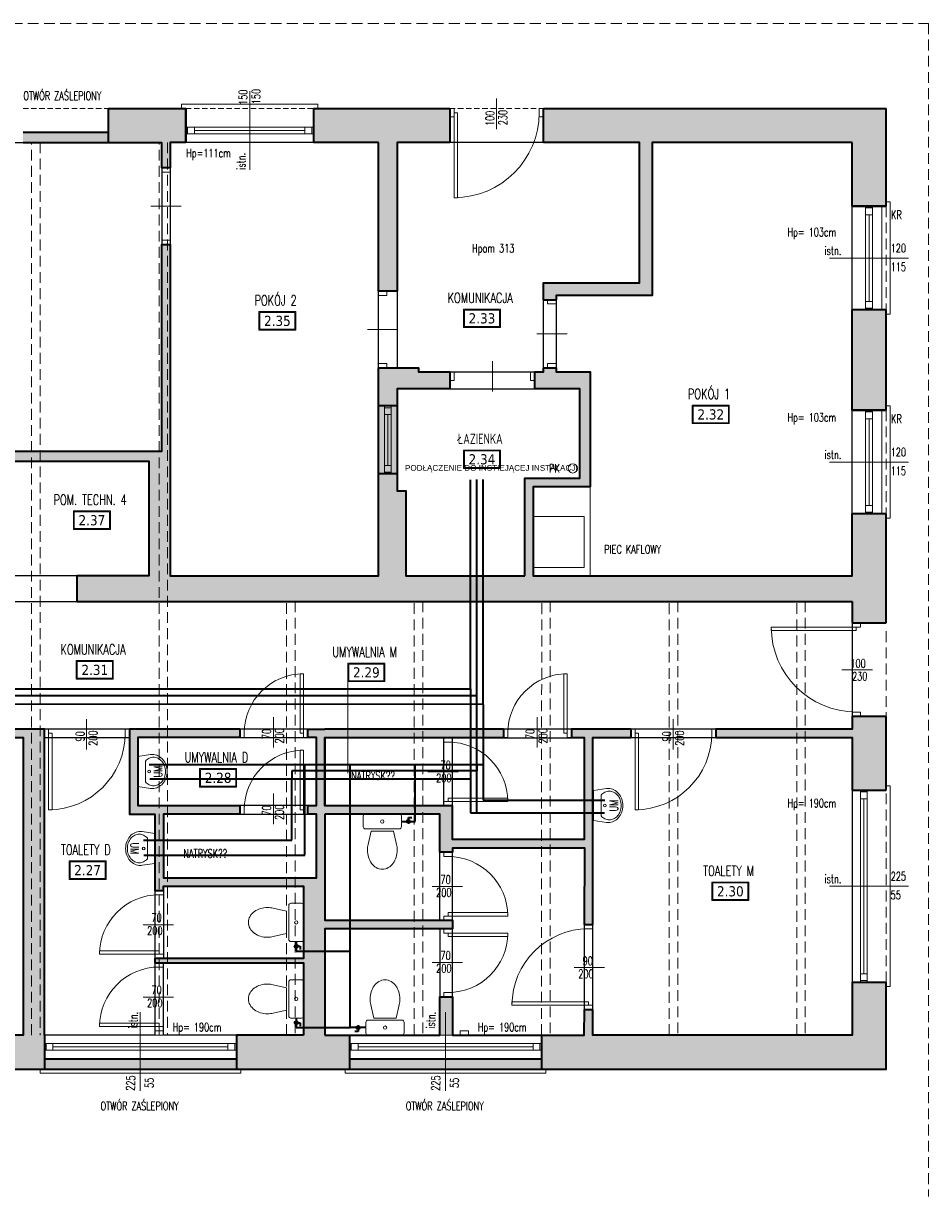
# Model space of a CAD drawing. Header units: millimetres. Extents: x 16698 to 93787, y -21104 to 39413.
# Tile 170 of 256: x 26634 to 27698, y 16840 to 18220. Entities that reach past the tile are written whole.
import ezdxf
from ezdxf.enums import TextEntityAlignment as Align

# ---------------------------------------------------------------- set-up
doc = ezdxf.new("R2010")
doc.units = ezdxf.units.MM
doc.linetypes.add('HIDDEN', pattern=[9.525, 6.35, -3.175])
for name, color, linetype, lineweight in [('!MODUS_ARMATURA', 6, 'Continuous', 9), ('!MODUS_HATCH_ŚCIANA', 254, 'Continuous', 9), ('__MODUS_ŚCIANY', 2, 'Continuous', 35), ('Cienka', 3, 'Continuous', 9), ('CYRKULACJA', 93, 'Continuous', 35), ('Drzwi', 1, 'Continuous', 15), ('Okna', 3, 'Continuous', 13), ('Opis', 8, 'Continuous', 13), ('Opis_pom', 9, 'Continuous', 18), ('Widok', 1, 'Continuous', 15), ('WODA CIEPŁA', 1, 'Continuous', 35), ('WODA ZIMNA', 5, 'Continuous', 35)]:
    doc.layers.add(name, color=color, linetype=linetype, lineweight=lineweight)
doc.styles.add('ARCHETYP', font='romans.shx', dxfattribs={"height": 15})
doc.styles.add('ARIAL', font='tahoma.ttf')
doc.styles.get("Standard").update_dxf_attribs({"font": 'arial.ttf'})
doc.styles.add('TXT', font='simplex.shx', dxfattribs={"width": 0.8})
doc.linetypes.add('FENCELINE1', pattern='A,6.35,-2.54,[133,ltypeshp.shx,S=2.54,R=0,X=-2.54,Y=0],-2.54,25.4', length=36.83)

# ---------------------------------------------------------------- blocks, each defined once
blk = doc.blocks.new('A$C578D6593')
for p, q in [((-26.4, 0), (-29.2, 18.8)), ((17.6, 0), (20.4, 18.8)), ((-26.4, 0), (17.6, 0)), ((-19.6, 11), (10.9, 11))]:
    blk.add_line(p, q)
blk.add_circle((-4.4, 16.5), 2)
for centre, radius, start, end in [((-7.7, 20), 22, 130.6955, 154.2825), ((-7.7, 21.5), 18, 130.6955, 154.2825), ((-5.7, 17.7), 25.1, 109.6071, 130.6955), ((-5.7, 19.2), 21.1, 109.6071, 130.6955), ((-4.4, 14), 29, 90, 109.6071), ((-4.4, 15.5), 25, 90, 109.6071), ((-4.4, 14), 29, 70.3929, 90), ((-4.4, 15.5), 25, 70.3929, 90), ((-3.1, 19.2), 21.1, 49.3045, 70.3929), ((-3.1, 17.7), 25.1, 49.3045, 70.3929), ((-1, 21.5), 18, 25.7175, 49.3045), ((-1, 20), 22, 25.7175, 49.3045), ((-10.8, 21.5), 18.6, 154.2825, 180), ((-10.8, 21.5), 18.6, 180, 188.4794), ((-10.8, 23), 14.6, 154.2825, 180), ((-10.8, 23), 14.6, 180, 205.7175), ((2.1, 23), 14.6, 0, 25.7175), ((2.1, 23), 14.6, 334.2825, 0), ((2.1, 21.5), 18.6, 0, 25.7175), ((2.1, 21.5), 18.6, 351.5206, 0), ((-7.7, 24.5), 18, 205.7175, 228.4823), ((-1, 24.5), 18, 311.5177, 334.2825)]:
    blk.add_arc(centre, radius, start, end)
blk = doc.blocks.new('A$C351F644B')
for p, q in [((-16.7, 35.7), (-13.1, 20)), ((16.7, 35.7), (13.1, 20)), ((-22.5, 2.5), (-22.5, 15)), ((-20, 17.5), (20, 17.5)), ((13.1, 20), (-13.1, 20)), ((22.5, 15), (22.5, 2.5)), ((20, 0), (-20, 0))]:
    blk.add_line(p, q)
blk.add_circle((0, 8.8), 1.96)
for centre, radius, start, end in [((6.1, 44.2), 23.3, 144.4623, 163.5183), ((2.3, 46.9), 18.7, 120.1094, 144.4623), ((0, 50.9), 14.1, 90, 120.1094), ((0, 50.9), 14.1, 59.8906, 90), ((-2.3, 46.9), 18.7, 35.5377, 59.8906), ((-6.1, 44.2), 23.3, 16.4817, 35.5377), ((11.9, 42.5), 29.4, 163.5183, 180), ((11.9, 42.5), 29.4, 180, 193.3326), ((-11.9, 42.5), 29.4, 0, 16.4817), ((-11.9, 42.5), 29.4, 346.6674, 0), ((-20, 15), 2.5, 90, 180), ((20, 15), 2.5, 0, 90), ((-20, 2.5), 2.5, 180, 270), ((20, 2.5), 2.5, 270, 0)]:
    blk.add_arc(centre, radius, start, end)

msp = doc.modelspace()

# ---------------------------------------------------------------- hatches: boundary and pattern name
at = {"layer": '!MODUS_HATCH_ŚCIANA', "ltscale": 2}
h = msp.add_hatch(color=8, dxfattribs=at)
h.dxf.hatch_style = 1
h.paths.add_polyline_path([(26824.68233, 18120.36372), (26733.18233, 18120.36372), (26733.18233, 18080.36372), (26796.18233, 18080.36372), (26796.18233, 18050.36372), (26806.18233, 18050.36372), (26806.18233, 18080.36372), (26824.68233, 18080.36372)])
h = msp.add_hatch(color=8, dxfattribs=at)
h.dxf.hatch_style = 1
h.paths.add_polyline_path([(27135.18233, 18120.36372), (26974.68233, 18120.36372), (26974.68233, 18080.36372), (27051.18233, 18080.36372), (27051.18233, 17905.36372), (27073.18233, 17905.36372), (27073.18233, 18080.36372), (27135.18233, 18080.36372)])
h = msp.add_hatch(color=8, dxfattribs=at)
h.dxf.hatch_style = 1
h.paths.add_polyline_path([(27648.18233, 18120.36372), (27245.18233, 18120.36372), (27245.18233, 18080.36372), (27358.18233, 18080.36372), (27358.18233, 17915.36372), (27245.18233, 17915.36372), (27245.18233, 17895.36372), (27260.18233, 17895.36372), (27260.18233, 17897.86372), (27260.18233, 17900.36372), (27373.18233, 17900.36372), (27373.18233, 18080.36372), (27608.18233, 18080.36372), (27608.18233, 18005.36372), (27648.18233, 18005.36372)])
h = msp.add_hatch(color=8, dxfattribs=at)
h.dxf.hatch_style = 1
h.paths.add_polyline_path([(26733.18233, 18092.36372), (26633.18233, 18092.36372), (26633.18233, 18080.36372), (26733.18233, 18080.36372)])
h = msp.add_hatch(color=8, dxfattribs=at)
h.dxf.hatch_style = 1
h.paths.add_polyline_path([(27648.18233, 17643.36372), (27608.18233, 17643.36372), (27608.18233, 17570.36372), (27233.18233, 17570.36372), (27233.18233, 17675.36372), (27300.18233, 17675.36372), (27300.18233, 17810.36372), (27260.18233, 17810.36372), (27260.18233, 17815.36372), (27245.18233, 17815.36372), (27245.18233, 17810.36372), (27235.18233, 17810.36372), (27235.18233, 17790.36372), (27288.18233, 17790.36372), (27288.18233, 17685.36372), (27223.18233, 17685.36372), (27223.18233, 17570.36372), (27083.18233, 17570.36372), (27083.18233, 17670.36372), (27073.18233, 17670.36372), (27073.18233, 17690.36372), (27051.18233, 17690.36372), (27051.18233, 17570.36372), (26806.18233, 17570.36372), (26806.18233, 17960.36372), (26796.18233, 17960.36372), (26796.18233, 17717.36372), (26570.18233, 17717.36372), (26570.18233, 17570.36372), (26453.18233, 17570.36372), (26453.18233, 17540.36372), (26606.18233, 17540.36372), (26606.18233, 17570.36372), (26585.18233, 17570.36372), (26585.18233, 17705.36372), (26781.18233, 17705.36372), (26781.18233, 17570.36372), (26696.18233, 17570.36372), (26696.18233, 17540.36372), (27608.18233, 17540.36372), (27608.18233, 17515.36372), (27648.18233, 17515.36372)])
h = msp.add_hatch(color=8, dxfattribs=at)
h.dxf.hatch_style = 1
h.paths.add_polyline_path([(27648.18233, 17883.36372), (27608.18233, 17883.36372), (27608.18233, 17765.36372), (27648.18233, 17765.36372)])
h = msp.add_hatch(color=8, dxfattribs=at)
h.dxf.hatch_style = 1
h.paths.add_polyline_path([(27135.18233, 17810.36372), (27098.18233, 17810.36372), (27098.18233, 17815.36372), (27051.18233, 17815.36372), (27051.18233, 17770.36372), (27073.18233, 17770.36372), (27073.18233, 17790.36372), (27135.18233, 17790.36372)])
h = msp.add_hatch(color=8, dxfattribs=at)
h.dxf.hatch_style = 1
h.paths.add_polyline_path([(27073.18233, 17770.36372), (27051.18233, 17770.36372), (27051.18233, 17690.36372), (27073.18233, 17690.36372)])
h = msp.add_hatch(color=8, dxfattribs=at)
h.dxf.hatch_style = 1
h.paths.add_polyline_path([(27648.18233, 17405.36372), (27608.18233, 17405.36372), (27608.18233, 17390.36372), (27448.18233, 17390.36372), (27448.18233, 17380.36372), (27608.18233, 17380.36372), (27608.18233, 17318.36372), (27648.18233, 17318.36372)])
h = msp.add_hatch(color=8, dxfattribs=at)
h.dxf.hatch_style = 1
h.paths.add_polyline_path([(26658.18233, 16990.36372), (26658.18233, 17390.36372), (26423.18233, 17390.36372), (26423.18233, 17380.36372), (26633.18233, 17380.36372), (26633.18233, 17030.36372), (26517.18233, 17030.36372), (26517.18233, 16990.36372)])
h.paths.add_polyline_path([(27243.09987, 17030.36372), (27243.09987, 16990.36372), (27648.18233, 16990.36372), (27648.18233, 17092.36372), (27608.18233, 17092.36372), (27608.18233, 17030.36372), (27303.18233, 17030.36372), (27303.20689, 17060.36372), (27293.32072, 17060.36372), (27293.18233, 17030.36372)])
h.paths.add_polyline_path([(27017.09987, 17030.34016), (27243.09987, 17030.36372), (27138.18233, 17030.36372), (27138.18233, 17075.36372), (27123.18233, 17075.36372), (27123.18233, 17030.36372), (26988.18233, 17030.36372), (26988.18233, 17155.36372), (27138.18233, 17155.36372), (27138.18233, 17165.36372), (26988.18233, 17165.36372), (26988.18233, 17290.36372), (27123.18233, 17290.36372), (27123.18233, 17245.36372), (27138.18233, 17245.36372), (27138.18233, 17250.362), (27294.05219, 17250.362), (27293.69634, 17160.36372), (27303.18233, 17160.36372), (27303.18233, 17380.36372), (27348.18233, 17380.36372), (27348.18233, 17390.36372), (27278.18233, 17390.36372), (27278.18233, 17380.36372), (27293.18233, 17380.36372), (27293.18233, 17260.362), (27138.18233, 17260.362), (27138.18233, 17300.0258), (26988.18233, 17300.0258), (26988.18233, 17380.36372), (27198.18233, 17380.36372), (27198.18233, 17390.36372), (26988.18233, 17390.36372), (26978.18233, 17390.36372), (26968.18233, 17390.36372), (26968.18233, 17380.36372), (26978.18233, 17380.36372), (26978.18233, 17300.36372), (26968.18233, 17300.36372), (26968.18233, 17290.36372), (26978.18233, 17290.36372), (26978.18233, 17215.36372), (26798.18233, 17215.36372), (26798.18233, 17290.36372), (26888.18233, 17290.36372), (26888.18233, 17300.36372), (26768.18233, 17300.36372), (26768.18233, 17380.36372), (26888.18233, 17380.36372), (26888.18233, 17390.36372), (26758.18233, 17390.36372), (26758.18233, 17290.36372), (26788.18233, 17290.36372), (26788.18233, 17200.36372), (26798.18233, 17200.36372), (26798.18233, 17205.36372), (26963.18233, 17205.36372), (26963.18233, 17120.36372), (26788.10694, 17120.36372), (26788.10654, 17115.36372), (26963.18233, 17115.36372), (26963.18233, 17030.36372), (26884.18233, 17030.36372), (26884.18233, 16990.36372), (27017.09987, 16990.36372)])
h = msp.add_hatch(color=8, dxfattribs=at)
h.dxf.hatch_style = 1
h.paths.add_polyline_path([(26771.01145, 17002.36372), (26658.18233, 17002.36372), (26658.18233, 16990.36372), (26771.01145, 16990.36372)])
h = msp.add_hatch(color=8, dxfattribs=at)
h.dxf.hatch_style = 1
h.paths.add_polyline_path([(26884.18233, 17002.36372), (26771.01145, 17002.36372), (26771.01145, 16990.36372), (26884.18233, 16990.36372)])
h = msp.add_hatch(color=8, dxfattribs=at)
h.dxf.hatch_style = 1
h.paths.add_polyline_path([(27129.92898, 17002.36372), (27017.09987, 17002.36372), (27017.09987, 16990.36372), (27129.92898, 16990.36372)])
h = msp.add_hatch(color=8, dxfattribs=at)
h.dxf.hatch_style = 1
h.paths.add_polyline_path([(27243.09987, 17002.36372), (27129.92898, 17002.36372), (27129.92898, 16990.36372), (27243.09987, 16990.36372)])

# ---------------------------------------------------------------- linework, layer by layer
at = {"layer": '!MODUS_ARMATURA', "color": 8}
msp.add_circle((27279.67711, 17696.99308), 5.5, dxfattribs=at)
at = {"layer": '__MODUS_ŚCIANY', "color": 8}
for points in [[(26733.18233, 18120.36372), (26733.18233, 18080.36372)], [(26733.18233, 18120.36372), (26824.68233, 18120.36372)], [(26824.68233, 18120.36372), (26824.68233, 18080.36372)], [(26824.68233, 18080.36372), (26824.68233, 18120.36372)], [(26974.68233, 18120.36372), (27135.18233, 18120.36372)], [(26974.68233, 18120.36372), (26974.68233, 18080.36372)], [(27135.18233, 18120.36372), (27135.18233, 18080.36372)], [(27135.18233, 18120.36372), (27135.18233, 18110.36372)], [(27245.18233, 18120.36372), (27648.18233, 18120.36372)], [(27245.18233, 18080.36372), (27245.18233, 18120.36372)], [(27648.18233, 18005.36372), (27648.18233, 18120.36372)], [(26633.18233, 18092.36372), (26733.18233, 18092.36372)], [(26633.18233, 18080.36372), (26733.18233, 18080.36372)], [(26733.18233, 18080.36372), (26796.18233, 18080.36372)], [(26824.68233, 18080.36372), (26806.18233, 18080.36372), (26806.18233, 18050.36372), (26796.18233, 18050.36372), (26796.18233, 18080.36372)], [(27051.18233, 18080.36372), (26974.68233, 18080.36372)], [(27135.18233, 18080.36372), (27073.18233, 18080.36372), (27073.18233, 17905.36372), (27051.18233, 17905.36372), (27051.18233, 18080.36372)], [(27078.18233, 18080.36372), (27073.18233, 18080.36372)], [(27245.18233, 17895.36372), (27245.18233, 17915.36372), (27358.18233, 17915.36372), (27358.18233, 18080.36372), (27245.18233, 18080.36372)], [(27608.18233, 18080.36372), (27373.18233, 18080.36372), (27373.18233, 17900.36372), (27260.18233, 17900.36372), (27260.18233, 17895.36372)], [(27608.18233, 18005.36372), (27608.18233, 18080.36372)], [(27608.18233, 18005.36372), (27648.18233, 18005.36372)], [(27648.18233, 18005.36372), (27608.18233, 18005.36372)], [(27648.18233, 18005.36372), (27608.18233, 18005.36372)], [(26570.18233, 17570.36372), (26570.18233, 17717.36372), (26796.18233, 17717.36372), (26796.18233, 17960.36372), (26806.18233, 17960.36372), (26806.18233, 17570.36372), (27051.18233, 17570.36372), (27051.18233, 17815.36372), (27098.18233, 17815.36372), (27098.18233, 17810.36372), (27135.18233, 17810.36372), (27135.18233, 17790.36372), (27073.18233, 17790.36372), (27073.18233, 17670.36372), (27083.18233, 17670.36372), (27083.18233, 17570.36372), (27223.18233, 17570.36372)], [(27245.18233, 17895.36372), (27260.18233, 17895.36372)], [(27608.18233, 17765.36372), (27608.18233, 17883.36372)], [(27648.18233, 17883.36372), (27608.18233, 17883.36372)], [(27648.18233, 17765.36372), (27648.18233, 17883.36372)], [(27223.18233, 17570.36372), (27223.18233, 17685.36372), (27288.18233, 17685.36372), (27288.18233, 17790.36372), (27235.18233, 17790.36372), (27235.18233, 17810.36372), (27245.18233, 17810.36372), (27245.18233, 17815.36372)], [(27260.18233, 17815.36372), (27260.18233, 17810.36372), (27300.18233, 17810.36372), (27300.18233, 17675.36372), (27233.18233, 17675.36372), (27233.18233, 17570.36372), (27608.18233, 17570.36372), (27608.18233, 17643.36372)], [(27245.18233, 17815.36372), (27260.18233, 17815.36372)], [(27073.18233, 17770.36372), (27051.18233, 17770.36372)], [(27608.18233, 17765.36372), (27648.18233, 17765.36372)], [(27648.18233, 17765.36372), (27608.18233, 17765.36372)], [(27648.18233, 17765.36372), (27608.18233, 17765.36372)], [(26606.18233, 17540.36372), (26606.18233, 17570.36372), (26585.18233, 17570.36372), (26585.18233, 17705.36372), (26781.18233, 17705.36372), (26781.18233, 17570.36372), (26696.18233, 17570.36372), (26696.18233, 17540.36372), (27608.18233, 17540.36372)], [(27073.18233, 17690.36372), (27051.18233, 17690.36372)], [(27648.18233, 17643.36372), (27608.18233, 17643.36372)], [(27648.18233, 17515.36372), (27648.18233, 17643.36372)], [(27233.18233, 17570.36372), (27235.18233, 17570.36372)], [(27608.18233, 17540.36372), (27608.18233, 17515.36372)], [(27608.18233, 17515.36372), (27648.18233, 17515.36372)], [(27608.18233, 17405.36372), (27608.18233, 17390.36372), (27448.18233, 17390.36372)], [(27608.18233, 17405.36372), (27648.18233, 17405.36372)], [(27648.18233, 17318.36372), (27648.18233, 17405.36372)], [(26658.18233, 17390.36372), (26423.18233, 17390.36372), (26423.18233, 17380.36372), (26633.18233, 17380.36372), (26633.18233, 17030.36372), (26517.18233, 17030.36372)], [(26658.18233, 17030.36372), (26658.18233, 17390.36372)], [(26888.18233, 17390.36372), (26758.18233, 17390.36372), (26758.18233, 17290.36372), (26788.18233, 17290.36372), (26788.18233, 17200.36372), (26798.18233, 17200.36372), (26798.18233, 17205.36372), (26963.18233, 17205.36372), (26963.18233, 17120.36372), (26788.10694, 17120.36372), (26788.10654, 17115.36372), (26963.18233, 17115.36372), (26963.18233, 17030.36372)], [(26888.18233, 17390.36372), (26888.18233, 17380.36372), (26768.18233, 17380.36372), (26768.18233, 17300.36372), (26888.18233, 17300.36372), (26888.18233, 17290.36372), (26798.18233, 17290.36372), (26798.18233, 17215.36372), (26978.18233, 17215.36372), (26978.18233, 17290.36372), (26968.18233, 17290.36372), (26968.18233, 17300.36372), (26978.18233, 17300.36372), (26978.18233, 17380.36372), (26968.18233, 17380.36372), (26968.18233, 17390.36372), (26978.18233, 17390.36372), (26988.18233, 17390.36372)], [(27198.18233, 17390.36372), (26988.18233, 17390.36372)], [(27198.18233, 17390.36372), (27198.18233, 17380.36372)], [(27348.18233, 17390.36372), (27278.18233, 17390.36372)], [(27278.18233, 17390.36372), (27278.18233, 17380.36372)], [(27348.18233, 17390.36372), (27348.18233, 17380.36372)], [(27448.18233, 17390.36372), (27448.18233, 17380.36372)], [(26988.18233, 17380.36372), (26988.18233, 17300.36372)], [(27278.18233, 17380.36372), (27293.18233, 17380.36372), (27293.18233, 17260.362), (27138.18233, 17260.362), (27138.18233, 17300.0258), (26988.18233, 17300.0258), (26988.18233, 17380.36372), (27198.18233, 17380.36372)], [(27303.18233, 17160.36372), (27303.18233, 17380.36372), (27348.18233, 17380.36372)], [(27448.18233, 17380.36372), (27608.18233, 17380.36372), (27608.18233, 17318.36372)], [(27608.18233, 17318.36372), (27648.18233, 17318.36372)], [(26988.18233, 17290.36372), (26988.18233, 17165.36372), (27138.18233, 17165.36372), (27138.18233, 17155.36372), (26988.18233, 17155.36372), (26988.18233, 17030.36372)], [(27293.69634, 17160.36372), (27294.05219, 17250.362), (27138.18233, 17250.362), (27138.18233, 17245.36372), (27123.18233, 17245.36372), (27123.18233, 17290.36372), (26988.18233, 17290.36372)], [(27293.69634, 17160.36372), (27303.18233, 17160.36372)], [(27243.09987, 16990.36372), (27648.18233, 16990.36372), (27648.18233, 17092.36372)], [(27608.18233, 17092.36372), (27608.18233, 17030.36372), (27303.18233, 17030.36372), (27303.20689, 17060.36372)], [(27608.18233, 17092.36372), (27648.18233, 17092.36372)], [(27608.18233, 17092.36372), (27648.18233, 17092.36372)], [(26988.18233, 17030.36372), (27123.18233, 17030.36372), (27123.18233, 17075.36372), (27138.18233, 17075.36372), (27138.18233, 17030.36372), (27293.18233, 17030.36372), (27293.32072, 17060.36372)], [(27293.20689, 17060.36372), (27303.20689, 17060.36372)], [(26658.18233, 17030.36372), (26658.18233, 16990.36372)], [(26658.18233, 17030.36372), (26658.18233, 16990.36372)], [(26963.18233, 17030.36372), (26884.18233, 17030.36372)], [(26884.18233, 17030.36372), (26884.18233, 16990.36372)], [(27017.09987, 17030.36372), (27017.09987, 16990.36372)], [(27017.09987, 17030.36372), (27017.09987, 16990.36372)], [(27243.09987, 17030.36372), (27243.09987, 16990.36372)], [(26658.18233, 17002.36372), (26884.18233, 17002.36372)], [(27017.09987, 17002.36372), (27243.09987, 17002.36372)], [(26517.18233, 16990.36372), (26658.18233, 16990.36372)], [(26658.18233, 16990.36372), (26884.18233, 16990.36372)], [(26884.18233, 16990.36372), (27017.09987, 16990.36372)], [(27017.09987, 16990.36372), (27243.09987, 16990.36372)]]:
    msp.add_lwpolyline(points, dxfattribs=at)
at = {"layer": 'Cienka', "color": 8, "linetype": 'HIDDEN', "ltscale": 2}
for points in [[(26643.09987, 17030.36372), (26643.18233, 18080.36372)], [(26653.18233, 18080.36372), (26653.18233, 17030.36372)], [(26793.09987, 17030.36372), (26793.18233, 18080.36372)], [(26803.18233, 18080.36372), (26803.18233, 17030.36372)], [(26943.09987, 17030.36372), (26943.13992, 17540.36372)], [(26953.18233, 17540.36372), (26953.18233, 17030.36372)], [(27093.09987, 17030.36372), (27093.13992, 17540.36372)], [(27103.18233, 17540.36372), (27103.18233, 17030.36372)], [(27243.09987, 17030.34016), (27243.13992, 17540.36372)], [(27253.18233, 17540.36372), (27253.18233, 17030.34016)], [(27393.09987, 17030.32838), (27393.13992, 17540.36372)], [(27403.18233, 17540.36372), (27403.18233, 17030.32838)], [(27543.09987, 17030.36372), (27543.13992, 17540.36372)], [(27553.18233, 17540.36372), (27553.18233, 17030.36372)]]:
    msp.add_lwpolyline(points, dxfattribs=at)
at = {"layer": 'CYRKULACJA'}
for p, q in [((27166.87448, 17291.64394), (27166.87448, 17683.75004)), ((24190.45285, 17429.9756), (27166.87448, 17429.9756)), ((27166.87448, 17348.63886), (27166.87448, 17341.13886)), ((27166.87448, 17341.13886), (26949.38408, 17341.13886)), ((26949.38408, 17341.13886), (26949.38408, 17331.58676))]:
    msp.add_line(p, q, dxfattribs=at)
at = {"layer": 'DEFPOINTS', "color": 8}
for points in [[(26324.18233, 18080.36372), (26796.18233, 18080.36372), (26796.18233, 17717.36372), (26570.18233, 17717.36372), (26570.18233, 17570.36372), (26324.18233, 17570.36372), (26324.18233, 18080.36372)], [(27073.18233, 18080.36372), (27073.18233, 17815.36372), (27098.18233, 17815.36372), (27098.18233, 17810.36372), (27245.18233, 17810.36372), (27245.18233, 17915.36372), (27358.18233, 17915.36372), (27358.18233, 18080.36372), (27073.18233, 18080.36372)], [(27373.18233, 18080.36372), (27373.18233, 17900.36372), (27260.18233, 17900.36372), (27260.18233, 17810.36372), (27300.18233, 17810.36372), (27300.18233, 17675.36372), (27233.18233, 17675.36372), (27233.18233, 17570.36372), (27608.18233, 17570.36372), (27608.18233, 18080.36372), (27373.18233, 18080.36372)], [(27073.18233, 17790.36372), (27288.18233, 17790.36372), (27288.18233, 17685.36372), (27223.18233, 17685.36372), (27223.18233, 17570.36372), (27083.18233, 17570.36372), (27083.18233, 17670.36372), (27073.18233, 17670.36372), (27073.18233, 17790.36372)], [(26988.18233, 17380.36372), (26988.18233, 17300.36372), (27128.18233, 17300.0258), (27128.18233, 17380.36372), (26988.18233, 17380.36372)], [(27138.18233, 17260.362), (27138.18233, 17380.0258), (27293.18233, 17380.0258), (27293.18233, 17260.362), (27138.18233, 17260.362)]]:
    msp.add_lwpolyline(points, dxfattribs=at)
for points in [[(26806.18233, 17570.36372), (27051.18233, 17570.36372), (27051.18233, 18080.36372), (26806.18233, 18080.36372)], [(26585.18233, 17705.36372), (26781.18233, 17705.36372), (26781.18233, 17570.36372), (26585.18233, 17570.36372)], [(25962.18233, 17540.36372), (27608.18233, 17540.36372), (27608.18233, 17390.36372), (25962.18233, 17390.36372)], [(26788.18233, 17030.36372), (26658.18233, 17030.36372), (26658.18233, 17380.36372), (26758.18233, 17380.36372), (26758.18233, 17290.36372), (26788.18233, 17290.36372)], [(26768.18233, 17380.36372), (26978.18233, 17380.36372), (26978.18233, 17300.36372), (26768.18233, 17300.36372)], [(27303.18233, 17380.36372), (27608.18233, 17380.36372), (27608.18233, 17030.36372), (27303.18233, 17030.36372)], [(26978.18233, 17215.36372), (26798.18233, 17215.36372), (26798.18233, 17290.36372), (26978.18233, 17290.36372)], [(27123.18233, 17290.36372), (26988.18233, 17290.36372), (26988.18233, 17165.36372), (27123.18233, 17165.36372)], [(27138.18233, 17250.362), (27293.18233, 17250.362), (27293.18233, 17030.36372), (27138.18233, 17030.36372)], [(26963.18233, 17205.36372), (26798.18233, 17205.36372), (26798.18233, 17120.36372), (26963.18233, 17120.36372)], [(27123.18233, 17030.36372), (26988.18233, 17030.36372), (26988.18233, 17155.36372), (27123.18233, 17155.36372)], [(26798.18233, 17115.36372), (26963.18233, 17115.36372), (26963.18233, 17030.36372), (26798.18233, 17030.36372)]]:
    msp.add_lwpolyline(points, close=True, dxfattribs=at)
at = {"layer": 'Drzwi', "color": 8}
for points in [[(27140.18233, 18120.36372), (27140.18233, 18110.36372), (27135.18233, 18110.36372), (27135.18233, 18120.36372)], [(27245.18233, 18120.36372), (27245.18233, 18110.36372), (27240.18233, 18110.36372), (27240.18233, 18120.36372)], [(27144.18233, 18015.36372), (27144.18233, 18115.36372), (27140.18233, 18115.36372), (27140.18233, 18015.36372)], [(26796.18233, 18050.36372), (26806.18233, 18050.36372), (26806.18233, 18045.36372), (26796.18233, 18045.36372)], [(26796.18233, 17965.36372), (26806.18233, 17965.36372), (26806.18233, 17960.36372), (26796.18233, 17960.36372)], [(27051.18233, 17905.36372), (27061.18233, 17905.36372), (27061.18233, 17900.36372), (27051.18233, 17900.36372)], [(27250.18233, 17895.36372), (27260.18233, 17895.36372), (27260.18233, 17890.36372), (27250.18233, 17890.36372)], [(27051.18233, 17820.36372), (27061.18233, 17820.36372), (27061.18233, 17815.36372), (27051.18233, 17815.36372)], [(27250.18233, 17820.36372), (27260.18233, 17820.36372), (27260.18233, 17815.36372), (27250.18233, 17815.36372)], [(27135.18233, 17800.36372), (27135.18233, 17810.36372), (27140.18233, 17810.36372), (27140.18233, 17800.36372)], [(27230.18233, 17800.36372), (27230.18233, 17810.36372), (27235.18233, 17810.36372), (27235.18233, 17800.36372)], [(27608.18233, 17515.36372), (27618.18233, 17515.36372), (27618.18233, 17510.36372), (27608.18233, 17510.36372)], [(27513.18233, 17506.36372), (27613.18233, 17506.36372), (27613.18233, 17510.36372), (27513.18233, 17510.36372)], [(26959.18233, 17455.36378), (26959.18233, 17385.36378), (26963.18233, 17385.36378), (26963.18233, 17455.36378)], [(27269.18233, 17455.36378), (27269.18233, 17385.36378), (27273.18233, 17385.36378), (27273.18233, 17455.36378)], [(27608.18233, 17410.36372), (27618.18233, 17410.36372), (27618.18233, 17405.36372), (27608.18233, 17405.36372)], [(26663.18233, 17390.36372), (26663.18233, 17380.36372), (26658.18233, 17380.36372), (26658.18233, 17390.36372)], [(26758.18233, 17390.36372), (26758.18233, 17380.36372), (26753.18233, 17380.36372), (26753.18233, 17390.36372)], [(26888.18233, 17380.36372), (26888.18233, 17390.36372), (26893.18233, 17390.36372), (26893.18233, 17380.36372)], [(26963.18233, 17380.36372), (26963.18233, 17390.36372), (26968.18233, 17390.36372), (26968.18233, 17380.36372)], [(27198.18233, 17380.36372), (27198.18233, 17390.36372), (27203.18233, 17390.36372), (27203.18233, 17380.36372)], [(27273.18233, 17380.36372), (27273.18233, 17390.36372), (27278.18233, 17390.36372), (27278.18233, 17380.36372)], [(27353.18233, 17390.36372), (27353.18233, 17380.36372), (27348.18233, 17380.36372), (27348.18233, 17390.36372)], [(27448.18233, 17390.36372), (27448.18233, 17380.36372), (27443.18233, 17380.36372), (27443.18233, 17390.36372)], [(26667.18233, 17295.36372), (26667.18233, 17385.36372), (26663.18233, 17385.36372), (26663.18233, 17295.36372)], [(27138.18233, 17375.0258), (27128.18233, 17375.0258), (27128.18233, 17380.0258), (27138.18233, 17380.0258)], [(27357.18233, 17295.36372), (27357.18233, 17385.36372), (27353.18233, 17385.36372), (27353.18233, 17295.36372)], [(26959.18233, 17365.36378), (26959.18233, 17295.36378), (26963.18233, 17295.36378), (26963.18233, 17365.36378)], [(27203.18239, 17309.0258), (27133.18239, 17309.0258), (27133.18239, 17305.0258), (27203.18239, 17305.0258)], [(27203.18239, 17309.0258), (27133.18239, 17309.0258), (27133.18239, 17305.0258), (27203.18239, 17305.0258)], [(26888.18233, 17290.36372), (26888.18233, 17300.36372), (26893.18233, 17300.36372), (26893.18233, 17290.36372)], [(26963.18233, 17290.36372), (26963.18233, 17300.36372), (26968.18233, 17300.36372), (26968.18233, 17290.36372)], [(27138.18233, 17300.0258), (27128.18233, 17300.0258), (27128.18233, 17305.0258), (27138.18233, 17305.0258)], [(27138.18233, 17240.36372), (27128.18233, 17240.36372), (27128.18233, 17245.36372), (27138.18233, 17245.36372)], [(26798.18233, 17195.36372), (26788.18233, 17195.36372), (26788.18233, 17200.36372), (26798.18233, 17200.36372)], [(27138.18233, 17165.36372), (27128.18233, 17165.36372), (27128.18233, 17170.36372), (27138.18233, 17170.36372)], [(27203.18239, 17174.36372), (27133.18239, 17174.36372), (27133.18239, 17170.36372), (27203.18239, 17170.36372)], [(27203.18239, 17174.36372), (27133.18239, 17174.36372), (27133.18239, 17170.36372), (27203.18239, 17170.36372)], [(27138.18233, 17155.36372), (27128.18233, 17155.36372), (27128.18233, 17150.36372), (27138.18233, 17150.36372)], [(27293.20689, 17160.36372), (27303.20689, 17160.36372), (27303.20689, 17155.36372), (27293.20689, 17155.36372)], [(27203.18239, 17146.36372), (27133.18239, 17146.36372), (27133.18239, 17150.36372), (27203.18239, 17150.36372)], [(27203.18239, 17146.36372), (27133.18239, 17146.36372), (27133.18239, 17150.36372), (27203.18239, 17150.36372)], [(26723.18227, 17129.36372), (26793.18227, 17129.36372), (26793.18227, 17125.36372), (26723.18227, 17125.36372)], [(26723.18227, 17129.36372), (26793.18227, 17129.36372), (26793.18227, 17125.36372), (26723.18227, 17125.36372)], [(26798.18233, 17120.36372), (26788.18233, 17120.36372), (26788.18233, 17125.36372), (26798.18233, 17125.36372)], [(26798.18233, 17110.36372), (26788.18233, 17110.36372), (26788.18233, 17115.36372), (26798.18233, 17115.36372)], [(27138.18233, 17080.36372), (27128.18233, 17080.36372), (27128.18233, 17075.36372), (27138.18233, 17075.36372)], [(27208.20689, 17069.36372), (27298.20689, 17069.36372), (27298.20689, 17065.36372), (27208.20689, 17065.36372)], [(27293.20689, 17065.36372), (27303.20689, 17065.36372), (27303.20689, 17060.36372), (27293.20689, 17060.36372)], [(26723.18227, 17044.36372), (26793.18227, 17044.36372), (26793.18227, 17040.36372), (26723.18227, 17040.36372)], [(26798.18233, 17035.36372), (26788.18233, 17035.36372), (26788.18233, 17040.36372), (26798.18233, 17040.36372)]]:
    msp.add_lwpolyline(points, close=True, dxfattribs=at)
for points in [[(27189.81072, 18131.89915), (27189.81072, 18096.07581)], [(26783.27066, 18005.36372), (26819.094, 18005.36372)], [(27038.27066, 17860.36372), (27074.094, 17860.36372)], [(27237.27066, 17855.36372), (27273.094, 17855.36372)], [(27185.18233, 17787.45205), (27185.18233, 17823.27539)], [(27596.31913, 17459.9921), (27632.14247, 17459.9921)], [(26707.81072, 17401.89915), (26707.81072, 17366.07581)], [(26927.81072, 17368.50057), (26927.81072, 17404.32391)], [(27237.81072, 17368.50057), (27237.81072, 17404.32391)], [(27397.81072, 17401.89915), (27397.81072, 17366.07581)], [(27145.04548, 17339.9921), (27109.22214, 17339.9921)], [(26927.81072, 17278.50057), (26927.81072, 17314.32391)], [(27150.04548, 17204.9921), (27114.22214, 17204.9921)], [(26810.04548, 17159.9921), (26774.22214, 17159.9921)], [(27150.04548, 17115.73533), (27114.22214, 17115.73533)], [(27281.34369, 17109.9921), (27317.16703, 17109.9921)], [(26810.04548, 17074.9921), (26774.22214, 17074.9921)]]:
    msp.add_lwpolyline(points, dxfattribs=at)
for centre, radius, start, end in [((27140.18233, 18115.36372), 100, 270, 0), ((27613.18233, 17510.36372), 100, 180, 270), ((26963.18233, 17385.36378), 70, 90, 180), ((26963.18233, 17385.36378), 70, 90, 180), ((27273.18233, 17385.36378), 70, 90, 180), ((27273.18233, 17385.36378), 70, 90, 180), ((26663.18233, 17385.36372), 90, 270, 0), ((27133.18239, 17305.0258), 70, 360, 90), ((27133.18239, 17305.0258), 70, 360, 90), ((27353.18233, 17385.36372), 90, 270, 0), ((26963.18233, 17295.36378), 70, 90, 180), ((26963.18233, 17295.36378), 70, 90, 180), ((27133.18239, 17170.36372), 70, 360, 90), ((27133.18239, 17170.36372), 70, 360, 90), ((26793.18227, 17125.36372), 70, 90, 180), ((26793.18227, 17125.36372), 70, 90, 180), ((27298.20689, 17065.36372), 90, 90, 180), ((27133.18239, 17150.36372), 70, 270, 0), ((27133.18239, 17150.36372), 70, 270, 0), ((26793.18227, 17040.36372), 70, 90, 180), ((26793.18227, 17040.36372), 70, 90, 180)]:
    msp.add_arc(centre, radius, start, end, dxfattribs=at)
at = {"layer": 'Okna', "color": 8}
for points in [[(26899.68233, 18140.67241), (26899.68233, 18048.05503)], [(27674.49102, 17944.36372), (27581.87364, 17944.36372)], [(27674.49102, 17704.36372), (27581.87364, 17704.36372)], [(27674.49102, 17205.36372), (27581.87364, 17205.36372)], [(26771.01145, 16964.78852), (26771.01145, 17057.40589)], [(27129.92898, 16964.78852), (27129.92898, 17057.40589)]]:
    msp.add_lwpolyline(points, dxfattribs=at)
at = {"layer": 'Okna', "color": 8, "ltscale": 2}
for points in [[(26824.68233, 18098.36372), (26974.68233, 18098.36372)], [(26834.68233, 18094.36372), (26964.68233, 18094.36372)], [(26824.68233, 18090.36372), (26974.68233, 18090.36372)], [(27624.18233, 18005.36372), (27624.18233, 17883.36372)], [(27628.18233, 17995.36372), (27628.18233, 17893.36372)], [(27632.18233, 18005.36372), (27632.18233, 17883.36372)], [(27058.18233, 17770.36372), (27058.18233, 17690.36372)], [(27066.18233, 17770.36372), (27066.18233, 17690.36372)], [(27624.18233, 17765.36372), (27624.18233, 17643.36372)], [(27632.18233, 17765.36372), (27632.18233, 17643.36372)], [(27062.18233, 17760.36372), (27062.18233, 17700.36372)], [(27628.18233, 17755.36372), (27628.18233, 17653.36372)], [(27618.18233, 17092.36372), (27618.18233, 17318.36372)], [(27622.18233, 17102.36372), (27622.18233, 17308.36372)], [(27626.18233, 17092.36372), (27626.18233, 17318.36372)], [(26658.18233, 17020.36372), (26884.18233, 17020.36372)], [(26668.18233, 17016.36372), (26874.18233, 17016.36372)], [(27017.09987, 17020.36372), (27243.09987, 17020.36372)], [(27027.09987, 17016.36372), (27233.09987, 17016.36372)], [(26658.18233, 17012.36372), (26884.18233, 17012.36372)], [(27017.09987, 17012.36372), (27243.09987, 17012.36372)]]:
    msp.add_lwpolyline(points, dxfattribs=at)
for points in [[(26826.68233, 18098.36372), (26834.68233, 18098.36372), (26834.68233, 18090.36372), (26826.68233, 18090.36372)], [(26964.68233, 18098.36372), (26972.68233, 18098.36372), (26972.68233, 18090.36372), (26964.68233, 18090.36372)], [(27624.18233, 18003.36372), (27632.18233, 18003.36372), (27632.18233, 17995.36372), (27624.18233, 17995.36372)], [(27624.18233, 17893.36372), (27632.18233, 17893.36372), (27632.18233, 17885.36372), (27624.18233, 17885.36372)], [(27058.18233, 17768.36372), (27066.18233, 17768.36372), (27066.18233, 17760.36372), (27058.18233, 17760.36372)], [(27624.18233, 17763.36372), (27632.18233, 17763.36372), (27632.18233, 17755.36372), (27624.18233, 17755.36372)], [(27058.18233, 17692.36372), (27066.18233, 17692.36372), (27066.18233, 17700.36372), (27058.18233, 17700.36372)], [(27624.18233, 17653.36372), (27632.18233, 17653.36372), (27632.18233, 17645.36372), (27624.18233, 17645.36372)], [(27618.18233, 17316.36372), (27618.18233, 17308.36372), (27626.18233, 17308.36372), (27626.18233, 17316.36372)], [(27618.18233, 17094.36372), (27618.18233, 17102.36372), (27626.18233, 17102.36372), (27626.18233, 17094.36372)], [(26660.18233, 17020.36372), (26668.18233, 17020.36372), (26668.18233, 17012.36372), (26660.18233, 17012.36372)], [(26882.18233, 17020.36372), (26874.18233, 17020.36372), (26874.18233, 17012.36372), (26882.18233, 17012.36372)], [(27019.09987, 17020.36372), (27027.09987, 17020.36372), (27027.09987, 17012.36372), (27019.09987, 17012.36372)], [(27241.09987, 17020.36372), (27233.09987, 17020.36372), (27233.09987, 17012.36372), (27241.09987, 17012.36372)]]:
    msp.add_lwpolyline(points, close=True, dxfattribs=at)
at = {"layer": 'Opis_pom', "color": 8, "ltscale": 0.7}
for points in [[(26910.52946, 17859.6042), (26954.04946, 17859.6042), (26954.04946, 17881.3642), (26910.52946, 17881.3642)], [(26911.61746, 17860.6922), (26952.96146, 17860.6922), (26952.96146, 17880.2762), (26911.61746, 17880.2762)], [(27151.13205, 17862.59158), (27194.65205, 17862.59158), (27194.65205, 17884.35158), (27151.13205, 17884.35158)], [(27152.22005, 17863.67958), (27193.56405, 17863.67958), (27193.56405, 17883.26358), (27152.22005, 17883.26358)], [(27420.32857, 17749.56863), (27463.84857, 17749.56863), (27463.84857, 17771.32863), (27420.32857, 17771.32863)], [(27421.41657, 17750.65663), (27462.76057, 17750.65663), (27462.76057, 17770.24063), (27421.41657, 17770.24063)], [(27151.13205, 17696.7937), (27194.65205, 17696.7937), (27194.65205, 17718.5537), (27151.13205, 17718.5537)], [(27152.22005, 17697.8817), (27193.56405, 17697.8817), (27193.56405, 17717.4657), (27152.22005, 17717.4657)], [(26692.34328, 17625.09725), (26735.86328, 17625.09725), (26735.86328, 17646.85725), (26692.34328, 17646.85725)], [(26693.43128, 17626.18525), (26734.77528, 17626.18525), (26734.77528, 17645.76925), (26693.43128, 17645.76925)], [(26695.75389, 17449.02323), (26739.27389, 17449.02323), (26739.27389, 17470.78323), (26695.75389, 17470.78323)], [(26696.84189, 17450.11123), (26738.18589, 17450.11123), (26738.18589, 17469.69523), (26696.84189, 17469.69523)], [(27015.15549, 17446.10386), (27058.67549, 17446.10386), (27058.67549, 17467.86386), (27015.15549, 17467.86386)], [(27016.24349, 17447.19186), (27057.58749, 17447.19186), (27057.58749, 17466.77586), (27016.24349, 17466.77586)], [(26840.8129, 17322.06171), (26884.3329, 17322.06171), (26884.3329, 17343.82171), (26840.8129, 17343.82171)], [(26841.9009, 17323.14971), (26883.2449, 17323.14971), (26883.2449, 17342.73371), (26841.9009, 17342.73371)], [(26687.26741, 17213.35161), (26730.78741, 17213.35161), (26730.78741, 17235.11161), (26687.26741, 17235.11161)], [(26688.35541, 17214.43961), (26729.69941, 17214.43961), (26729.69941, 17234.02361), (26688.35541, 17234.02361)], [(27443.29301, 17188.5837), (27486.81301, 17188.5837), (27486.81301, 17210.3437), (27443.29301, 17210.3437)], [(27444.38101, 17189.6717), (27485.72501, 17189.6717), (27485.72501, 17209.2557), (27444.38101, 17209.2557)]]:
    msp.add_lwpolyline(points, close=True, dxfattribs=at)
msp.add_lwpolyline([(27015.15549, 17446.10386), (27015.15549, 17338.37406)], dxfattribs=at)
at = {"layer": 'Widok', "color": 8, "linetype": 'HIDDEN', "ltscale": 2}
for points in [[(25267.18233, 17965.36372), (25267.18233, 18220.36372), (27698.18233, 18220.36372), (27698.18233, 16840.36372)], [(27648.18233, 18005.36372), (27648.18233, 17883.36372)], [(27648.18233, 17765.36372), (27648.18233, 17643.36372)], [(27608.18233, 17515.36372), (27608.18233, 17405.36372)], [(27648.18233, 17505.36372), (27648.18233, 17405.36372)], [(27648.18233, 17092.36372), (27648.18233, 17318.36372)]]:
    msp.add_lwpolyline(points, dxfattribs=at)
at = {"layer": 'Widok', "color": 8, "linetype": 'HIDDEN'}
for points in [[(26633.18233, 18120.36372), (26733.18233, 18120.36372)], [(26824.68233, 18120.36372), (26974.68233, 18120.36372)], [(27135.18233, 18120.36372), (27245.18233, 18120.36372)], [(27245.18233, 18080.36372), (27135.18233, 18080.36372)], [(27051.18233, 17905.36372), (27051.18233, 17815.36372)], [(27073.18233, 17905.36372), (27073.18233, 17815.36372)], [(27245.18233, 17895.36372), (27245.18233, 17815.36372)], [(27260.18233, 17897.86372), (27260.18233, 17815.36372)], [(27135.18233, 17810.36372), (27235.18233, 17810.36372)], [(27235.18233, 17790.36372), (27135.18233, 17790.36372)]]:
    msp.add_lwpolyline(points, dxfattribs=at)
at = {"layer": 'Widok', "color": 8}
for points in [[(26824.68233, 18120.36372), (26819.68233, 18120.36372), (26819.68233, 18125.36372), (26979.68233, 18125.36372), (26979.68233, 18120.36372), (26974.68233, 18120.36372)], [(26824.68233, 18080.36372), (26974.68233, 18080.36372)], [(27648.18233, 18005.36372), (27648.18233, 18010.36372), (27653.18233, 18010.36372), (27653.18233, 17878.36372), (27648.18233, 17878.36372), (27648.18233, 17883.36372)], [(27608.18233, 18005.36372), (27608.18233, 17883.36372)], [(27608.18233, 17765.36372), (27608.18233, 17643.36372)], [(27648.18233, 17765.36372), (27648.18233, 17770.36372), (27653.18233, 17770.36372), (27653.18233, 17638.36372), (27648.18233, 17638.36372), (27648.18233, 17643.36372)], [(27300.18233, 17675.36372), (27300.18233, 17570.36372)], [(27648.18233, 17318.36372), (27648.18233, 17323.36372), (27653.18233, 17323.36372), (27653.18233, 17087.36372), (27648.18233, 17087.36372), (27648.18233, 17092.36372)], [(27608.18233, 17092.36372), (27608.18233, 17318.36372)], [(27017.09987, 17030.36372), (27123.18233, 17030.36372), (27123.18233, 17075.36372), (27138.18233, 17075.36372), (27138.18233, 17030.36372), (27243.09987, 17030.34016)], [(26884.18233, 17030.36372), (26798.18233, 17030.36372), (26798.18233, 17035.36372), (26788.18233, 17035.36372), (26788.18233, 17030.36372), (26658.18233, 17030.36372)], [(26658.18233, 17030.36372), (26884.18233, 17030.36372)], [(27243.09987, 17030.36372), (27157.09987, 17030.36372), (27157.09987, 17035.36372), (27147.09987, 17035.36372), (27147.09987, 17030.36372), (27017.09987, 17030.36372)], [(27017.09987, 17030.36372), (27243.09987, 17030.36372)], [(26658.18233, 16990.36372), (26653.18233, 16990.36372), (26653.18233, 16985.36372), (26889.18233, 16985.36372), (26889.18233, 16990.36372), (26884.18233, 16990.36372)], [(27017.09987, 16990.36372), (27012.09987, 16990.36372), (27012.09987, 16985.36372), (27248.09987, 16985.36372), (27248.09987, 16990.36372), (27243.09987, 16990.36372)]]:
    msp.add_lwpolyline(points, dxfattribs=at)
at = {"layer": 'Widok', "color": 8, "linetype": 'FENCELINE1'}
for points in [[(27643.18233, 18005.36372), (27643.18233, 17883.36372)], [(27643.18233, 17765.36372), (27643.18233, 17643.36372)]]:
    msp.add_lwpolyline(points, dxfattribs=at)
at = {"layer": 'Widok', "color": 8}
msp.add_lwpolyline([(27233.18233, 17640.36372), (27293.18233, 17640.36372), (27293.18233, 17580.36372), (27233.18233, 17580.36372)], close=True, dxfattribs=at)
at = {"layer": 'WODA CIEPŁA'}
for p, q in [((27159.37448, 17437.4756), (27159.37448, 17683.50641)), ((24186.1765, 17437.4756), (27159.37448, 17437.4756)), ((27159.37448, 17437.4756), (27159.37448, 17291.64394)), ((26782.27989, 17331.58676), (27159.37448, 17331.58676)), ((26949.38408, 17259.67893), (26949.38408, 17331.58676)), ((27159.37448, 17291.64394), (27317.06103, 17291.64394)), ((26774.93805, 17259.67893), (26949.38408, 17259.67893))]:
    msp.add_line(p, q, dxfattribs=at)
at = {"layer": 'WODA ZIMNA'}
for p, q in [((27174.37448, 17419.15004), (27174.37448, 17683.73075)), ((27174.37448, 17419.15004), (24144.47563, 17422.4756)), ((27174.37448, 17419.15004), (27174.37448, 17306.56094)), ((26781.27915, 17348.63886), (27174.37448, 17348.63886)), ((26964.38408, 17241.85101), (26964.38408, 17348.63886)), ((27017.99034, 17039.11372), (27017.99034, 17348.63886)), ((27094.42199, 17281.61372), (27094.42199, 17348.63886)), ((27174.37448, 17306.56094), (27317.32498, 17306.56094)), ((27078.18233, 17281.61372), (27094.42199, 17281.61372)), ((27086.30216, 17281.61372), (27086.30216, 17286.07513)), ((27086.30216, 17286.07513), (27090.2555, 17286.07513)), ((26775.2373, 17241.85101), (26905.50008, 17241.85101)), ((26905.50008, 17241.85101), (26964.38408, 17241.85101)), ((26954.43233, 17140.36372), (26954.43233, 17129.11372)), ((26954.43233, 17134.73872), (26958.89374, 17134.73872)), ((26954.43233, 17129.11372), (27017.99034, 17129.11372)), ((26958.89374, 17134.73872), (26958.89374, 17130.78538)), ((26954.43233, 17050.36372), (26954.43233, 17039.11372)), ((26954.43233, 17044.73872), (26958.89374, 17044.73872)), ((26958.89374, 17044.73872), (26958.89374, 17040.78538)), ((26954.43233, 17039.11372), (27017.99034, 17039.11372)), ((27036.36797, 17039.11372), (27017.99034, 17039.11372)), ((27027.17916, 17034.65231), (27023.22582, 17034.65231)), ((27027.17916, 17039.11372), (27027.17916, 17034.65231))]:
    msp.add_line(p, q, dxfattribs=at)
for centre in [(27086.30216, 17281.61372), (26954.43233, 17134.73872), (26954.43233, 17044.73872), (27027.17916, 17039.11372)]:
    msp.add_circle(centre, 1.92207, dxfattribs=at)

# ---------------------------------------------------------------- block references
at = {"layer": '!MODUS_ARMATURA', "color": 8, "xscale": 0.8, "yscale": 0.8, "zscale": 0.8}
for p, rotation in [((26768.18233, 17336.87282), 269.9999999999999), ((27304.25883, 17296.8711), 269.9999999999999), ((26788.18233, 17253.35462), 89.99999999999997)]:
    msp.add_blockref('A$C578D6593', p, dxfattribs=dict(at, rotation=rotation))
at = {"layer": '!MODUS_ARMATURA', "color": 8}
for p, rotation in [((27055.68233, 17290.36372), 180), ((26963.18233, 17162.86372), 90), ((26963.18233, 17072.86372), 90)]:
    msp.add_blockref('A$C351F644B', p, dxfattribs=dict(at, rotation=rotation))
msp.add_blockref('A$C351F644B', (27058.86797, 17030.36372), dxfattribs=at)

# ---------------------------------------------------------------- texts
at = {"layer": 'Opis', "color": 8, "style": 'ARCHETYP', "width": 0.7}
for s, rotation, p in [('OTWÓR ZAŚLEPIONY', 0.00000004, (26633.46942, 18130.28184)), ('150', 90, (26896.8787, 18124.56946)), ('150', 90, (26912.18074, 18125.36372)), ('100', 89.68184326, (27187.19408, 18099.66541)), ('230', 89.68184326, (27202.41041, 18100.59627)), ('Hp=111cm', 0.00000004, (26825.04364, 18062.90153)), ('istn.', 90, (26894.61345, 18048.32928)), ('KR', 0.00000004, (27654.11426, 17990.18312)), ('Hp= 103cm', 0.00000004, (27532.29583, 17969.90153)), ('Hpom 313', 0.00000004, (27161.2584, 17950.89556)), ('Hp= 103cm', 0.00000004, (27532.29583, 17751.95696)), ('KR', 0.00000004, (27654.11426, 17750.18312)), ('PK', 0.00000004, (27251.9811, 17691.95905)), ('PIEC KAFLOWY', 0.00000004, (27316.71776, 17596.77855)), ('100', 359.68184326, (27606.25167, 17462.60875)), ('230', 359.68184326, (27608.18233, 17447.39241)), ('70', 89.68184326, (26924.45085, 17378.43317)), ('200', 89.68184326, (26939.66719, 17373.34886)), ('70', 89.68184326, (27234.45085, 17378.43317)), ('200', 89.68184326, (27249.66719, 17373.34886)), ('90', 89.68184326, (26705.19408, 17375.68058)), ('200', 89.68184326, (26720.41041, 17370.59627)), ('90', 89.68184326, (27395.19408, 17375.68058)), ('200', 89.68184326, (27410.41041, 17370.59627)), ('UM', 90.00000004, (26796.916, 17333.37326)), ('70', 359.68184326, (27124.15474, 17343.01406)), ('NATRYSK??', 0.00000004, (27019.03554, 17330.48394)), ('200', 359.68184326, (27119.07042, 17327.79772)), ('UM', 90.00000004, (27332.9925, 17293.37154)), ('Hp= 190cm', 0.00000004, (27532.29583, 17298.2078)), ('70', 89.68184326, (26924.45085, 17288.43317)), ('200', 89.68184326, (26939.66719, 17283.34886)), ('UM', 270.00000004, (26759.44866, 17256.85417)), ('NATRYSK??', 0.00000004, (26821.7199, 17238.87794)), ('70', 359.68184326, (27124.15474, 17208.35197)), ('200', 359.68184326, (27119.07042, 17193.13564)), ('70', 359.68184326, (26784.15474, 17163.35197)), ('200', 359.68184326, (26779.07042, 17148.13564)), ('70', 359.68184326, (27124.15474, 17119.0952)), ('200', 359.68184326, (27119.07042, 17103.87887)), ('90', 359.68184326, (27291.27623, 17112.60875)), ('200', 359.68184326, (27286.19191, 17097.39241)), ('70', 359.68184326, (26784.15474, 17078.35197)), ('200', 359.68184326, (26779.07042, 17063.13564)), ('istn.', 87.58391143, (26767.29766, 17037.72594)), ('Hp= 190cm', 0.00000004, (26809.12864, 17034.6935)), ('istn.', 87.58391143, (27117.42804, 17037.72594)), ('Hp= 190cm', 0.00000004, (27168.04617, 17034.6935)), ('225', 87.58391143, (26764.21089, 16964.56881)), ('55', 87.58391143, (26786.33599, 16967.9838)), ('225', 87.58391143, (27123.12843, 16964.56881)), ('55', 87.58391143, (27145.25353, 16967.9838)), ('OTWÓR ZAŚLEPIONY', 0.00000004, (26724.35331, 16941.90897)), ('OTWÓR ZAŚLEPIONY', 0.00000004, (27083.27084, 16941.90897))]:
    msp.add_text(s, height=10, rotation=rotation, dxfattribs=at).set_placement(p)
for s, p in [('istn.', (27575.90076, 17948.07751)), ('120', (27653.71073, 17951.16428)), ('115', (27653.6152, 17929.06665)), ('120', (27653.71073, 17711.16428)), ('istn.', (27575.90076, 17708.07751)), ('115', (27653.6152, 17689.06665)), ('istn.', (27575.90076, 17209.07751)), ('225', (27653.71073, 17212.16428)), ('55', (27653.6152, 17190.06665))]:
    msp.add_text(s, height=10, dxfattribs=at).set_placement(p)
at = {"layer": 'Opis_pom', "color": 8, "ltscale": 0.7, "style": 'TXT', "width": 0.7}
for s, p in [('POKÓJ 2', (26930.26598, 17888.55723)), ('KOMUNIKACJA', (27170.86857, 17891.54461)), ('POKÓJ 1', (27440.06509, 17778.52166)), ('ŁAZIENKA', (27170.86857, 17725.74672)), ('POM. TECHN. 4', (26712.07981, 17654.05028)), ('KOMUNIKACJA', (26715.49041, 17477.97626)), ('UMYWALNIA M', (27034.89201, 17475.05688)), ('UMYWALNIA D', (26860.54943, 17351.01473)), ('TOALETY D', (26707.00393, 17242.30464)), ('TOALETY M', (27463.02953, 17217.53673))]:
    msp.add_text(s, height=12, dxfattribs=at).set_placement(p, align=Align.CENTER)
at = {"layer": 'Opis_pom', "color": 8, "ltscale": 0.7, "style": 'ARIAL'}
for tag, p in [('2.35', (26932.28946, 17870.4842)), ('2.33', (27172.89205, 17873.47158)), ('2.32', (27442.08857, 17760.44863)), ('2.34', (27172.89205, 17707.6737)), ('2.37', (26714.10328, 17635.97725)), ('2.31', (26717.51389, 17459.90323)), ('2.29', (27036.91549, 17456.98386)), ('2.28', (26862.5729, 17332.94171)), ('2.27', (26709.02741, 17224.23161)), ('2.30', (27465.05301, 17199.4637))]:
    msp.add_attdef(tag, text='', height=11.968, dxfattribs=at).set_placement(p, align=Align.MIDDLE_CENTER)
at = {"layer": 'WODA CIEPŁA', "insert": (27082.39576, 17700.93786), "char_height": 6.8099502, "attachment_point": 1}
msp.add_mtext_dynamic_manual_height_columns('PODŁĄCZENIE DO INSTIEJĄCEJ INSTALACJI', width=674.2455949, gutter_width=34.04975, heights=[0], dxfattribs=at)

doc.saveas('drawing.dxf')
